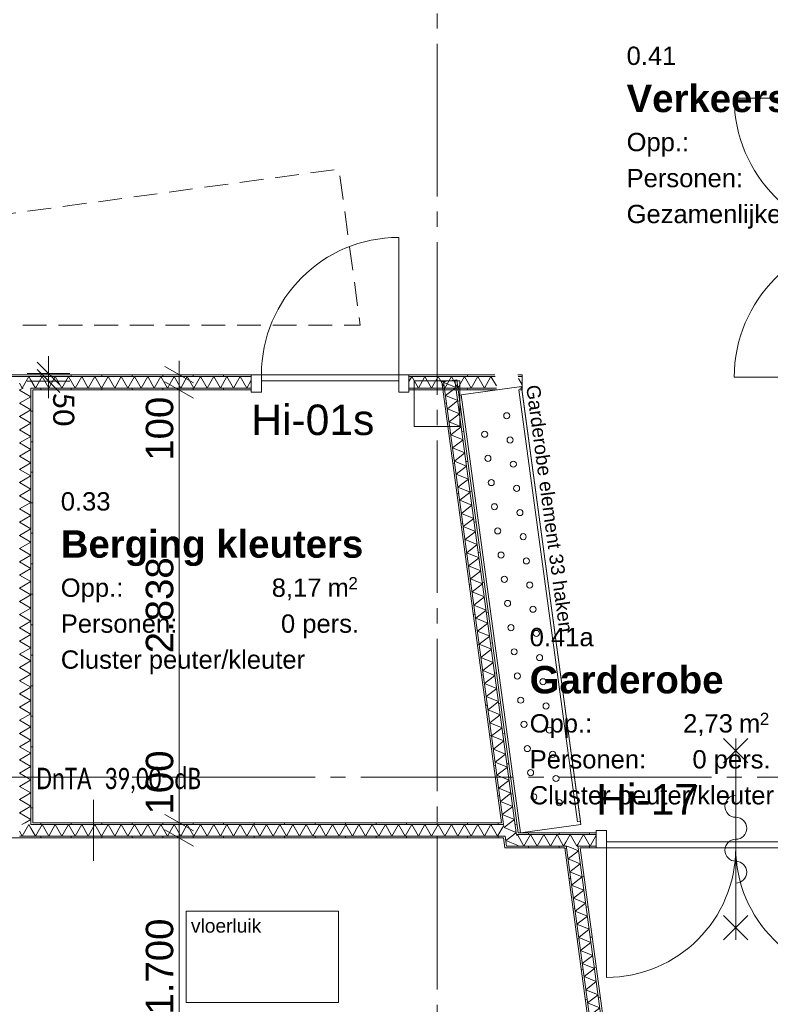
# Model space of a CAD drawing. Header units: millimetres. Extents: x 10 to 584, y 10 to 831.
# Tile 45 of 79: x 267 to 316, y 604 to 669. Entities that reach past the tile are written whole.
import ezdxf
from ezdxf.xclip import XClip

# ---------------------------------------------------------------- set-up
doc = ezdxf.new("R2010")
doc.units = ezdxf.units.MM
doc.header["$MEASUREMENT"] = 0
doc.header["$XCLIPFRAME"] = 0
for name, pattern in [('B0204', [13, 10, -1, 1, -1]), ('B0701', [2.3412, 1.56, -0.7812]), ('Wipeout_Contour', [1000, 0, -1000])]:
    doc.linetypes.add(name, pattern=pattern)
for name, color, linetype in [('22 NC Binnenwanden', 7, 'Continuous'), ('22 NC Binnenwanden Deuren', 7, 'Continuous'), ('22 NC Binnenwanden Deurlabels', 7, 'Continuous'), ('22 NC Binnenwanden Doorsnede-arcering', 7, 'Continuous'), ('22 NC Binnenwanden Laagscheidingslijnen', 7, 'Continuous'), ('23 Vloeren', 7, 'Continuous'), ('28 Draagconstructies', 7, 'Continuous'), ('73 Keuken', 7, 'Continuous'), ('82 Interieur', 7, 'Continuous'), ('82 Interieur Afdek-arcering', 7, 'Continuous'), ('A Stramien', 7, 'Continuous'), ('Info Algemeen', 7, 'Continuous'), ('Maatvoering 1_ 50_100', 7, 'Continuous'), ('Tekst_dim 1_ 50_100', 7, 'Continuous'), ('Z Ruimtefuncties', 7, 'Continuous')]:
    doc.layers.add(name, color=color, linetype=linetype)
doc.styles.add('GENERATED_STYLE_1', font='txt')
doc.styles.add('GENERATED_STYLE_2', font='txt')
doc.styles.add('GENERATED_STYLE_3', font='txt')
pattern_1 = [(7.7131, (78, 259.1879), (-0.268426, 1.981905), [])]
pattern_2 = [(90, (78, 259.1879), (-2, 0), [])]
pattern_3 = [(7.7131, (78, 259.1879), (-0.268426, 1.981905), [])]

# ---------------------------------------------------------------- blocks, each defined once
blk = doc.blocks.new('*X274')
at = {"layer": '22 NC Binnenwanden Doorsnede-arcering', "color": 7, "linetype": 'Continuous', "lineweight": 0}
blk.add_line((266.631, 644.58), (266.848, 644.705), dxfattribs=at)
blk = doc.blocks.new('*X275')
at = {"layer": '22 NC Binnenwanden Doorsnede-arcering', "color": 7, "linetype": 'Continuous', "lineweight": 0}
blk.add_line((266.768, 616.08), (266.984, 616.205), dxfattribs=at)
blk = doc.blocks.new('*X276')
at = {"layer": '22 NC Binnenwanden Doorsnede-arcering', "color": 7, "linetype": 'Continuous', "lineweight": 0}
for p, q in [((266.613, 644.569), (266.631, 644.58)), ((266.613, 644.569), (267.363, 644.136)), ((266.613, 643.703), (267.363, 644.136)), ((266.613, 643.703), (267.363, 643.27)), ((266.613, 642.837), (267.363, 643.27)), ((266.613, 642.837), (267.363, 642.404)), ((266.613, 641.971), (267.363, 642.404)), ((266.613, 641.971), (267.363, 641.538)), ((266.613, 641.105), (267.363, 641.538)), ((266.613, 641.105), (267.363, 640.672)), ((266.613, 640.239), (267.363, 640.672)), ((266.613, 640.239), (267.363, 639.806)), ((266.613, 639.373), (267.363, 639.806)), ((266.613, 639.373), (267.363, 638.94)), ((266.613, 638.507), (267.363, 638.94)), ((266.613, 638.507), (267.363, 638.074)), ((266.613, 637.641), (267.363, 638.074)), ((266.613, 637.641), (267.363, 637.208)), ((266.613, 636.775), (267.363, 637.208)), ((266.613, 636.775), (267.363, 636.342)), ((266.613, 635.909), (267.363, 636.342)), ((266.613, 635.909), (267.363, 635.476)), ((266.613, 635.043), (267.363, 635.476)), ((266.613, 635.043), (267.363, 634.61)), ((266.613, 634.177), (267.363, 634.61)), ((266.613, 634.177), (267.363, 633.744)), ((266.613, 633.311), (267.363, 633.744)), ((266.613, 633.311), (267.363, 632.878)), ((266.613, 632.445), (267.363, 632.878)), ((266.613, 632.445), (267.363, 632.012)), ((266.613, 631.579), (267.363, 632.012)), ((266.613, 631.579), (267.363, 631.146)), ((266.613, 630.713), (267.363, 631.146)), ((266.613, 630.713), (267.363, 630.28)), ((266.613, 629.847), (267.363, 630.28)), ((266.613, 629.847), (267.363, 629.414)), ((266.613, 628.981), (267.363, 629.414)), ((266.613, 628.981), (267.363, 628.548)), ((266.613, 628.115), (267.363, 628.548)), ((266.613, 628.115), (267.363, 627.682)), ((266.613, 627.249), (267.363, 627.682)), ((266.613, 627.249), (267.363, 626.816)), ((266.613, 626.383), (267.363, 626.816)), ((266.613, 626.383), (267.363, 625.95)), ((266.613, 625.517), (267.363, 625.95)), ((266.613, 625.517), (267.363, 625.084)), ((266.613, 624.651), (267.363, 625.084)), ((266.613, 624.651), (267.363, 624.218)), ((266.613, 623.785), (267.363, 624.218)), ((266.613, 623.785), (267.363, 623.352)), ((266.613, 622.919), (267.363, 623.352)), ((266.613, 622.919), (267.363, 622.486)), ((266.613, 622.053), (267.363, 622.486)), ((266.613, 622.053), (267.363, 621.62)), ((266.613, 621.187), (267.363, 621.62)), ((266.613, 621.187), (267.363, 620.754)), ((266.613, 620.32), (267.363, 620.754)), ((266.613, 620.32), (267.363, 619.887)), ((266.613, 619.454), (267.363, 619.887)), ((266.613, 619.454), (267.363, 619.021)), ((266.613, 618.588), (267.363, 619.021)), ((266.613, 618.588), (267.363, 618.155)), ((266.613, 617.722), (267.363, 618.155)), ((266.613, 617.722), (267.363, 617.289)), ((266.613, 616.856), (267.363, 617.289)), ((266.613, 616.856), (267.363, 616.423)), ((266.984, 616.205), (267.363, 616.423))]:
    blk.add_line(p, q, dxfattribs=at)
blk = doc.blocks.new('*X282')
at = {"layer": '22 NC Binnenwanden Doorsnede-arcering', "color": 7, "linetype": 'Continuous', "lineweight": 0}
blk.add_line((302.521, 614.676), (302.826, 614.551), dxfattribs=at)
blk = doc.blocks.new('*X283')
at = {"layer": '22 NC Binnenwanden Doorsnede-arcering', "color": 7, "linetype": 'Continuous', "lineweight": 0}
for p, q in [((302.595, 613.836), (303.28, 614.365)), ((302.826, 614.551), (303.28, 614.365)), ((302.595, 613.836), (303.396, 613.507)), ((302.711, 612.977), (303.396, 613.507)), ((302.711, 612.977), (303.512, 612.649)), ((302.827, 612.119), (303.512, 612.649)), ((302.827, 612.119), (303.629, 611.791)), ((302.944, 611.261), (303.629, 611.791)), ((302.944, 611.261), (303.745, 610.933)), ((303.06, 610.403), (303.745, 610.933)), ((303.06, 610.403), (303.861, 610.074)), ((303.176, 609.545), (303.861, 610.074)), ((303.176, 609.545), (303.977, 609.216)), ((303.292, 608.686), (303.977, 609.216)), ((303.292, 608.686), (304.094, 608.358)), ((303.409, 607.828), (304.094, 608.358)), ((303.409, 607.828), (304.21, 607.5)), ((303.525, 606.97), (304.21, 607.5)), ((303.525, 606.97), (304.326, 606.642)), ((303.641, 606.112), (304.326, 606.642)), ((303.641, 606.112), (304.442, 605.783)), ((303.757, 605.254), (304.442, 605.783)), ((303.757, 605.254), (304.559, 604.925)), ((303.873, 604.396), (304.559, 604.925)), ((303.873, 604.396), (304.675, 604.067)), ((303.99, 603.537), (304.675, 604.067)), ((303.99, 603.537), (304.791, 603.209)), ((304.106, 602.679), (304.791, 603.209)), ((304.106, 602.679), (304.907, 602.351)), ((304.222, 601.821), (304.907, 602.351)), ((304.222, 601.821), (305.023, 601.492)), ((304.338, 600.963), (305.023, 601.492)), ((304.338, 600.963), (305.14, 600.634)), ((304.455, 600.105), (305.14, 600.634)), ((304.455, 600.105), (305.256, 599.776)), ((304.571, 599.246), (305.256, 599.776)), ((304.571, 599.246), (305.372, 598.918)), ((304.687, 598.388), (305.372, 598.918)), ((304.687, 598.388), (305.439, 598.08))]:
    blk.add_line(p, q, dxfattribs=at)
blk = doc.blocks.new('*X296')
at = {"layer": '22 NC Binnenwanden Doorsnede-arcering', "color": 7, "linetype": 'Continuous', "lineweight": 0}
blk.add_line((298.272, 615.852), (298.374, 616.029), dxfattribs=at)
blk = doc.blocks.new('*X301')
at = {"layer": '22 NC Binnenwanden Doorsnede-arcering', "color": 7, "linetype": 'Continuous', "lineweight": 0}
for p, q in [((266.794, 615.33), (267.227, 616.08)), ((267.363, 615.844), (267.227, 616.08)), ((266.794, 615.33), (266.613, 615.643))]:
    blk.add_line(p, q, dxfattribs=at)
blk = doc.blocks.new('*X302')
at = {"layer": '22 NC Binnenwanden Doorsnede-arcering', "color": 7, "linetype": 'Continuous', "lineweight": 0}
for p, q in [((267.66, 615.33), (268.093, 616.08)), ((268.526, 615.33), (268.093, 616.08)), ((268.526, 615.33), (268.959, 616.08)), ((269.392, 615.33), (268.959, 616.08)), ((269.392, 615.33), (269.825, 616.08)), ((270.258, 615.33), (269.825, 616.08)), ((270.258, 615.33), (270.691, 616.08)), ((271.124, 615.33), (270.691, 616.08)), ((271.124, 615.33), (271.557, 616.08)), ((271.99, 615.33), (271.557, 616.08)), ((271.99, 615.33), (272.423, 616.08)), ((272.856, 615.33), (272.423, 616.08)), ((272.856, 615.33), (273.289, 616.08)), ((273.722, 615.33), (273.289, 616.08)), ((273.722, 615.33), (274.155, 616.08)), ((274.588, 615.33), (274.155, 616.08)), ((274.588, 615.33), (275.021, 616.08)), ((275.454, 615.33), (275.021, 616.08)), ((275.454, 615.33), (275.887, 616.08)), ((276.32, 615.33), (275.887, 616.08)), ((276.32, 615.33), (276.753, 616.08)), ((277.186, 615.33), (276.753, 616.08)), ((277.186, 615.33), (277.619, 616.08)), ((278.052, 615.33), (277.619, 616.08)), ((278.052, 615.33), (278.485, 616.08)), ((278.918, 615.33), (278.485, 616.08)), ((278.918, 615.33), (279.351, 616.08)), ((279.784, 615.33), (279.351, 616.08)), ((279.784, 615.33), (280.217, 616.08)), ((280.65, 615.33), (280.217, 616.08)), ((280.65, 615.33), (281.083, 616.08)), ((281.516, 615.33), (281.083, 616.08)), ((281.516, 615.33), (281.949, 616.08)), ((282.382, 615.33), (281.949, 616.08)), ((282.382, 615.33), (282.815, 616.08)), ((283.248, 615.33), (282.815, 616.08)), ((283.248, 615.33), (283.681, 616.08)), ((284.114, 615.33), (283.681, 616.08)), ((284.114, 615.33), (284.547, 616.08)), ((284.98, 615.33), (284.547, 616.08)), ((284.98, 615.33), (285.413, 616.08)), ((285.846, 615.33), (285.413, 616.08)), ((285.846, 615.33), (286.279, 616.08)), ((286.712, 615.33), (286.279, 616.08)), ((286.712, 615.33), (287.145, 616.08)), ((287.578, 615.33), (287.145, 616.08)), ((287.578, 615.33), (288.011, 616.08)), ((288.444, 615.33), (288.011, 616.08)), ((288.444, 615.33), (288.877, 616.08)), ((289.31, 615.33), (288.877, 616.08)), ((289.31, 615.33), (289.743, 616.08)), ((290.176, 615.33), (289.743, 616.08)), ((290.176, 615.33), (290.609, 616.08)), ((291.042, 615.33), (290.609, 616.08)), ((291.042, 615.33), (291.475, 616.08)), ((291.908, 615.33), (291.475, 616.08)), ((291.908, 615.33), (292.341, 616.08)), ((292.774, 615.33), (292.341, 616.08)), ((292.774, 615.33), (293.207, 616.08)), ((293.64, 615.33), (293.207, 616.08)), ((293.64, 615.33), (294.073, 616.08)), ((294.506, 615.33), (294.073, 616.08)), ((294.506, 615.33), (294.939, 616.08)), ((295.372, 615.33), (294.939, 616.08)), ((295.372, 615.33), (295.805, 616.08)), ((296.238, 615.33), (295.805, 616.08)), ((296.238, 615.33), (296.671, 616.08)), ((297.104, 615.33), (296.671, 616.08)), ((297.104, 615.33), (297.537, 616.08)), ((297.97, 615.33), (297.537, 616.08)), ((267.66, 615.33), (267.363, 615.844)), ((297.97, 615.33), (298.272, 615.852))]:
    blk.add_line(p, q, dxfattribs=at)
blk = doc.blocks.new('*X393')
at = {"layer": '22 NC Binnenwanden Doorsnede-arcering', "color": 7, "linetype": 'Continuous', "lineweight": 0}
for p, q in [((299.223, 615.347), (299.269, 615.426)), ((299.702, 614.676), (299.269, 615.426)), ((299.702, 614.676), (300.135, 615.426)), ((300.569, 614.676), (300.135, 615.426)), ((300.569, 614.676), (301.002, 615.426)), ((301.435, 614.676), (301.002, 615.426)), ((301.435, 614.676), (301.868, 615.426)), ((302.301, 614.676), (301.868, 615.426)), ((302.301, 614.676), (302.447, 614.93))]:
    blk.add_line(p, q, dxfattribs=at)
blk = doc.blocks.new('*X394')
at = {"layer": '22 NC Binnenwanden Doorsnede-arcering', "color": 7, "linetype": 'Continuous', "lineweight": 0}
for p, q in [((302.447, 614.93), (302.734, 615.426)), ((303.167, 614.676), (302.734, 615.426)), ((303.167, 614.676), (303.224, 614.776))]:
    blk.add_line(p, q, dxfattribs=at)
blk = doc.blocks.new('*X395')
at = {"layer": '22 NC Binnenwanden Doorsnede-arcering', "color": 7, "linetype": 'Continuous', "lineweight": 0}
for p, q in [((303.224, 614.776), (303.6, 615.426)), ((304.033, 614.676), (303.6, 615.426)), ((304.033, 614.676), (304.44, 615.382))]:
    blk.add_line(p, q, dxfattribs=at)
blk = doc.blocks.new('*X547')
at = {"layer": '22 NC Binnenwanden Doorsnede-arcering', "color": 7, "linetype": 'Continuous', "lineweight": 0}
for p, q in [((266.794, 644.705), (266.613, 645.018)), ((266.794, 644.705), (267.227, 645.455)), ((267.363, 645.219), (267.227, 645.455))]:
    blk.add_line(p, q, dxfattribs=at)
blk = doc.blocks.new('*X548')
at = {"layer": '22 NC Binnenwanden Doorsnede-arcering', "color": 7, "linetype": 'Continuous', "lineweight": 0}
for p, q in [((267.66, 644.705), (267.363, 645.219)), ((267.66, 644.705), (268.093, 645.455)), ((268.526, 644.705), (268.093, 645.455)), ((268.526, 644.705), (268.959, 645.455)), ((269.392, 644.705), (268.959, 645.455)), ((269.392, 644.705), (269.825, 645.455)), ((270.258, 644.705), (269.825, 645.455)), ((270.258, 644.705), (270.691, 645.455)), ((271.124, 644.705), (270.691, 645.455)), ((271.124, 644.705), (271.557, 645.455)), ((271.99, 644.705), (271.557, 645.455)), ((271.99, 644.705), (272.423, 645.455)), ((272.856, 644.705), (272.423, 645.455)), ((272.856, 644.705), (273.289, 645.455)), ((273.722, 644.705), (273.289, 645.455)), ((273.722, 644.705), (274.155, 645.455)), ((274.588, 644.705), (274.155, 645.455)), ((274.588, 644.705), (275.021, 645.455)), ((275.454, 644.705), (275.021, 645.455)), ((275.454, 644.705), (275.887, 645.455)), ((276.32, 644.705), (275.887, 645.455)), ((276.32, 644.705), (276.753, 645.455)), ((277.186, 644.705), (276.753, 645.455)), ((277.186, 644.705), (277.619, 645.455)), ((278.052, 644.705), (277.619, 645.455)), ((278.052, 644.705), (278.485, 645.455)), ((278.918, 644.705), (278.485, 645.455)), ((278.918, 644.705), (279.351, 645.455)), ((279.784, 644.705), (279.351, 645.455)), ((279.784, 644.705), (280.217, 645.455)), ((280.65, 644.705), (280.217, 645.455)), ((280.65, 644.705), (281.083, 645.455)), ((281.516, 644.705), (281.083, 645.455)), ((281.516, 644.705), (281.813, 645.219))]:
    blk.add_line(p, q, dxfattribs=at)
blk = doc.blocks.new('*X549')
at = {"layer": '22 NC Binnenwanden Doorsnede-arcering', "color": 7, "linetype": 'Continuous', "lineweight": 0}
for p, q in [((292.153, 645.128), (292.341, 645.455)), ((292.774, 644.705), (292.341, 645.455)), ((292.774, 644.705), (293.207, 645.455)), ((293.64, 644.705), (293.207, 645.455)), ((293.64, 644.705), (294.073, 645.455)), ((294.506, 644.705), (294.073, 645.455)), ((294.506, 644.705), (294.939, 645.455)), ((295.372, 644.705), (294.939, 645.455)), ((295.372, 644.705), (295.805, 645.455)), ((296.238, 644.705), (295.805, 645.455)), ((296.238, 644.705), (296.671, 645.455)), ((297.104, 644.705), (296.671, 645.455)), ((297.104, 644.705), (297.537, 645.455)), ((297.891, 644.843), (297.537, 645.455))]:
    blk.add_line(p, q, dxfattribs=at)
blk = doc.blocks.new('*X550')
at = {"layer": '22 NC Binnenwanden Doorsnede-arcering', "color": 7, "linetype": 'Continuous', "lineweight": 0}
blk.add_line((299.581, 644.916), (299.337, 645.337), dxfattribs=at)
blk = doc.blocks.new('*X555')
at = {"layer": '22 NC Binnenwanden Doorsnede-arcering', "color": 7, "linetype": 'Continuous', "lineweight": 0}
for p in [(298.772, 614.922), (299.278, 614.676)]:
    blk.add_line(p, (299.311, 614.702), dxfattribs=at)
blk = doc.blocks.new('*X556')
at = {"layer": '22 NC Binnenwanden Doorsnede-arcering', "color": 7, "linetype": 'Continuous', "lineweight": 0}
for p, q in [((294.441, 645.067), (294.544, 645.146)), ((294.441, 645.067), (295.243, 644.738)), ((294.558, 644.209), (295.243, 644.738)), ((294.558, 644.209), (295.359, 643.88)), ((294.674, 643.35), (295.359, 643.88)), ((294.674, 643.35), (295.475, 643.022)), ((294.79, 642.492), (295.475, 643.022)), ((294.79, 642.492), (295.591, 642.164)), ((294.906, 641.634), (295.591, 642.164)), ((294.906, 641.634), (295.708, 641.306)), ((295.023, 640.776), (295.708, 641.306)), ((295.023, 640.776), (295.824, 640.447)), ((295.139, 639.918), (295.824, 640.447)), ((295.139, 639.918), (295.94, 639.589)), ((295.255, 639.059), (295.94, 639.589)), ((295.255, 639.059), (296.056, 638.731)), ((295.371, 638.201), (296.056, 638.731)), ((295.371, 638.201), (296.173, 637.873)), ((295.487, 637.343), (296.173, 637.873)), ((295.487, 637.343), (296.289, 637.015)), ((295.604, 636.485), (296.289, 637.015)), ((295.604, 636.485), (296.405, 636.156)), ((295.72, 635.627), (296.405, 636.156)), ((295.72, 635.627), (296.521, 635.298)), ((295.836, 634.769), (296.521, 635.298)), ((295.836, 634.769), (296.638, 634.44)), ((295.952, 633.91), (296.638, 634.44)), ((295.952, 633.91), (296.754, 633.582)), ((296.069, 633.052), (296.754, 633.582)), ((296.069, 633.052), (296.87, 632.724)), ((296.185, 632.194), (296.87, 632.724)), ((296.185, 632.194), (296.986, 631.866)), ((296.301, 631.336), (296.986, 631.866)), ((296.301, 631.336), (297.102, 631.007)), ((296.417, 630.478), (297.102, 631.007)), ((296.417, 630.478), (297.219, 630.149)), ((296.534, 629.619), (297.219, 630.149)), ((296.534, 629.619), (297.335, 629.291)), ((296.65, 628.761), (297.335, 629.291)), ((296.65, 628.761), (297.451, 628.433)), ((296.766, 627.903), (297.451, 628.433)), ((296.766, 627.903), (297.567, 627.575)), ((296.882, 627.045), (297.567, 627.575)), ((296.882, 627.045), (297.684, 626.716)), ((296.999, 626.187), (297.684, 626.716)), ((296.999, 626.187), (297.8, 625.858)), ((297.115, 625.328), (297.8, 625.858)), ((297.115, 625.328), (297.916, 625)), ((297.231, 624.47), (297.916, 625)), ((297.231, 624.47), (298.032, 624.142)), ((297.347, 623.612), (298.032, 624.142)), ((297.347, 623.612), (298.149, 623.284)), ((297.463, 622.754), (298.149, 623.284)), ((297.463, 622.754), (298.265, 622.425)), ((297.58, 621.896), (298.265, 622.425)), ((297.58, 621.896), (298.381, 621.567)), ((297.696, 621.037), (298.381, 621.567)), ((297.696, 621.037), (298.497, 620.709)), ((297.812, 620.179), (298.497, 620.709)), ((297.812, 620.179), (298.613, 619.851)), ((297.928, 619.321), (298.613, 619.851)), ((297.928, 619.321), (298.73, 618.993)), ((298.045, 618.463), (298.73, 618.993)), ((298.045, 618.463), (298.846, 618.134)), ((298.161, 617.605), (298.846, 618.134)), ((298.161, 617.605), (298.962, 617.276)), ((298.277, 616.747), (298.962, 617.276)), ((298.277, 616.747), (299.078, 616.418)), ((298.641, 616.08), (299.078, 616.418))]:
    blk.add_line(p, q, dxfattribs=at)
blk = doc.blocks.new('*X557')
at = {"layer": '22 NC Binnenwanden Doorsnede-arcering', "color": 7, "linetype": 'Continuous', "lineweight": 0}
for p, q in [((298.393, 615.888), (298.641, 616.08)), ((298.393, 615.888), (299.195, 615.56)), ((298.897, 615.33), (299.195, 615.56))]:
    blk.add_line(p, q, dxfattribs=at)
blk = doc.blocks.new('*X558')
at = {"layer": '22 NC Binnenwanden Doorsnede-arcering', "color": 7, "linetype": 'Continuous', "lineweight": 0}
for q in [(298.897, 615.33), (298.772, 614.922)]:
    blk.add_line((298.51, 615.03), q, dxfattribs=at)
blk = doc.blocks.new('Drawing_2_2', base_point=(78, 259.188))
at = {"layer": '22 NC Binnenwanden Doorsnede-arcering', "linetype": 'Continuous', "lineweight": 0, "true_color": 0x000000}
h = blk.add_hatch(dxfattribs=at)
h.set_pattern_fill('930_Lijnen_vert_200_0002', color=18, style=0, pattern_type=2)
h.set_pattern_definition(pattern_2)
h.paths.add_polyline_path([(212.926, 645.58), (212.926, 645.455), (281.813, 645.455), (281.813, 645.58)])
h = blk.add_hatch(dxfattribs=at)
h.set_pattern_fill('930_Lijnen_vert_200_0002', color=18, style=0, pattern_type=2)
h.set_pattern_definition(pattern_2)
h.paths.add_polyline_path([(292.153, 645.455), (297.808, 645.455), (297.791, 645.58), (292.153, 645.58)])
h = blk.add_hatch(dxfattribs=at)
h.set_pattern_fill('930_Lijnen_vert_200_0002', color=18, style=0, pattern_type=2)
h.set_pattern_definition(pattern_3)
h.paths.add_polyline_path([(298.35, 616.205), (294.433, 645.131), (294.309, 645.114), (298.224, 616.205)])
h = blk.add_hatch(dxfattribs=at)
h.set_pattern_fill('930_Lijnen_vert_200_0002', color=18, style=0, pattern_type=2)
h.set_pattern_definition(pattern_2)
h.paths.add_polyline_path([(299.322, 645.455), (299.581, 645.455), (299.581, 645.58), (299.305, 645.58)])
h = blk.add_hatch(dxfattribs=at)
h.set_pattern_fill('930_Lijnen_vert_200_0002', color=18, style=0, pattern_type=2)
h.set_pattern_definition(pattern_2)
h.paths.add_polyline_path([(267.488, 644.705), (267.363, 644.705), (267.363, 644.58), (267.488, 644.58)])
h = blk.add_hatch(dxfattribs=at)
h.set_pattern_fill('930_Lijnen_vert_200_0002', color=18, style=0, pattern_type=2)
h.set_pattern_definition([(1e-14, (78, 259.1879), (0, 2), [])])
h.paths.add_polyline_path([(267.363, 644.58), (267.363, 616.205), (267.488, 616.205), (267.488, 644.58)])
h = blk.add_hatch(dxfattribs=at)
h.set_pattern_fill('930_Lijnen_vert_200_0002', color=18, style=0, pattern_type=2)
h.set_pattern_definition(pattern_2)
h.paths.add_polyline_path([(281.813, 644.705), (267.488, 644.705), (267.488, 644.58), (281.813, 644.58)])
h = blk.add_hatch(dxfattribs=at)
h.set_pattern_fill('930_Lijnen_vert_200_0002', color=18, style=0, pattern_type=2)
h.set_pattern_definition(pattern_2)
h.paths.add_polyline_path([(297.909, 644.705), (292.153, 644.705), (292.153, 644.58), (297.926, 644.58)])
h = blk.add_hatch(dxfattribs=at)
h.set_pattern_fill('930_Lijnen_vert_200_0002', color=18, style=0, pattern_type=2)
h.set_pattern_definition(pattern_2)
h.paths.add_polyline_path([(267.488, 616.205), (267.363, 616.205), (267.363, 616.08), (267.488, 616.08)])
h = blk.add_hatch(dxfattribs=at)
h.set_pattern_fill('930_Lijnen_vert_200_0002', color=18, style=0, pattern_type=2)
h.set_pattern_definition(pattern_2)
h.paths.add_polyline_path([(267.488, 616.08), (298.241, 616.08), (298.224, 616.205), (267.488, 616.205)])
h = blk.add_hatch(dxfattribs=at)
h.set_pattern_fill('930_Lijnen_vert_200_0002', color=18, style=0, pattern_type=2)
h.set_pattern_definition(pattern_3)
h.paths.add_polyline_path([(298.367, 616.08), (298.35, 616.205), (298.224, 616.205), (298.241, 616.08)])
h = blk.add_hatch(dxfattribs=at)
h.set_pattern_fill('930_Lijnen_vert_200_0002', color=18, style=0, pattern_type=2)
h.set_pattern_definition(pattern_2)
h.paths.add_polyline_path([(205.697, 615.205), (298.36, 615.205), (298.343, 615.33), (205.73, 615.33)])
h = blk.add_hatch(dxfattribs=at)
h.set_pattern_fill('930_Lijnen_vert_200_0002', color=18, style=0, pattern_type=2)
h.set_pattern_definition(pattern_3)
h.paths.add_polyline_path([(298.486, 615.205), (298.469, 615.33), (298.343, 615.33), (298.36, 615.205)])
h = blk.add_hatch(dxfattribs=at)
h.set_pattern_fill('930_Lijnen_vert_200_0002', color=18, style=0, pattern_type=2)
h.set_pattern_definition(pattern_3)
h.paths.add_polyline_path([(299.322, 615.551), (299.196, 615.551), (299.213, 615.426)])
h = blk.add_hatch(dxfattribs=at)
h.set_pattern_fill('930_Lijnen_vert_200_0002', color=18, style=0, pattern_type=2)
h.set_pattern_definition(pattern_3)
h.paths.add_polyline_path([(299.322, 615.551), (299.213, 615.426), (299.339, 615.426)])
h = blk.add_hatch(dxfattribs=at)
h.set_pattern_fill('930_Lijnen_vert_200_0002', color=18, style=0, pattern_type=2)
h.set_pattern_definition(pattern_2)
h.paths.add_polyline_path([(299.322, 615.551), (299.339, 615.426), (304.44, 615.426), (304.44, 615.551)])
h = blk.add_hatch(dxfattribs=at)
h.set_pattern_fill('930_Lijnen_vert_200_0002', color=18, style=0, pattern_type=2)
h.set_pattern_definition(pattern_3)
h.paths.add_polyline_path([(298.557, 614.676), (298.486, 615.205), (298.36, 615.205), (298.431, 614.676)])
h = blk.add_hatch(dxfattribs=at)
h.set_pattern_fill('930_Lijnen_vert_200_0002', color=18, style=0, pattern_type=2)
h.set_pattern_definition(pattern_3)
h.paths.add_polyline_path([(298.431, 614.676), (298.448, 614.551), (298.557, 614.676)])
h = blk.add_hatch(dxfattribs=at)
h.set_pattern_fill('930_Lijnen_vert_200_0002', color=18, style=0, pattern_type=2)
h.set_pattern_definition(pattern_3)
h.paths.add_polyline_path([(298.448, 614.551), (298.574, 614.551), (298.557, 614.676)])
h = blk.add_hatch(dxfattribs=at)
h.set_pattern_fill('930_Lijnen_vert_200_0002', color=18, style=0, pattern_type=2)
h.set_pattern_definition(pattern_2)
h.paths.add_polyline_path([(298.557, 614.676), (298.574, 614.551), (302.372, 614.551), (302.355, 614.676)])
h = blk.add_hatch(dxfattribs=at)
h.set_pattern_fill('930_Lijnen_vert_200_0002', color=18, style=0, pattern_type=2)
h.set_pattern_definition(pattern_2)
h.paths.add_polyline_path([(302.481, 614.676), (302.355, 614.676), (302.372, 614.551), (302.498, 614.551)])
h = blk.add_hatch(dxfattribs=at)
h.set_pattern_fill('930_Lijnen_vert_200_0002', color=18, style=0, pattern_type=2)
h.set_pattern_definition(pattern_2)
h.paths.add_polyline_path([(303.364, 614.676), (303.238, 614.676), (303.255, 614.551), (303.381, 614.551)])
h = blk.add_hatch(dxfattribs=at)
h.set_pattern_fill('930_Lijnen_vert_200_0002', color=18, style=0, pattern_type=2)
h.set_pattern_definition(pattern_2)
h.paths.add_polyline_path([(304.44, 614.676), (303.364, 614.676), (303.381, 614.551), (304.44, 614.551)])
h = blk.add_hatch(dxfattribs=at)
h.set_pattern_fill('930_Lijnen_vert_200_0002', color=18, style=0, pattern_type=2)
h.set_pattern_definition(pattern_1)
h.paths.add_polyline_path([(304.712, 598.205), (302.498, 614.551), (302.372, 614.551), (304.586, 598.205)])
h = blk.add_hatch(dxfattribs=at)
h.set_pattern_fill('930_Lijnen_vert_200_0002', color=18, style=0, pattern_type=2)
h.set_pattern_definition(pattern_1)
h.paths.add_polyline_path([(303.255, 614.551), (306.171, 593.018), (306.295, 593.035), (303.381, 614.551)])
at = {"layer": '22 NC Binnenwanden', "color": 1, "linetype": 'Continuous', "lineweight": 0}
for p, q in [((281.813, 645.58), (281.813, 645.455)), ((281.813, 645.455), (281.813, 644.705)), ((292.153, 645.58), (292.153, 645.455)), ((292.153, 645.455), (292.153, 644.705)), ((281.813, 644.705), (281.813, 644.58)), ((292.153, 644.705), (292.153, 644.58)), ((304.44, 615.426), (304.44, 615.551)), ((304.44, 614.676), (304.44, 615.426)), ((304.44, 614.551), (304.44, 614.676))]:
    blk.add_line(p, q, dxfattribs=at)
at = {"layer": '22 NC Binnenwanden', "color": 1, "linetype": 'Continuous', "lineweight": 0, "flags": 128}
for points in [[(281.813, 645.58), (212.801, 645.58)], [(297.791, 645.58), (292.153, 645.58)], [(294.309, 645.114), (294.433, 645.131)], [(294.309, 645.114), (298.224, 616.205)], [(294.433, 645.131), (295.176, 645.231)], [(295.176, 645.231), (295.3, 645.248)], [(299.581, 645.58), (299.305, 645.58)], [(299.581, 645.455), (299.581, 645.58)], [(267.488, 616.205), (267.488, 644.58)], [(267.488, 644.58), (281.813, 644.58)], [(292.153, 644.58), (297.926, 644.58)], [(298.224, 616.205), (267.488, 616.205)], [(304.44, 615.551), (299.322, 615.551)], [(205.697, 615.205), (298.36, 615.205)], [(298.36, 615.205), (298.448, 614.551)], [(298.448, 614.551), (298.574, 614.551)], [(298.574, 614.551), (302.372, 614.551)], [(302.372, 614.551), (304.586, 598.205)], [(306.295, 593.035), (303.381, 614.551)], [(303.381, 614.551), (304.44, 614.551)]]:
    blk.add_lwpolyline(points, dxfattribs=at)
at = {"layer": '22 NC Binnenwanden Deuren', "color": 1, "linetype": 'Continuous', "lineweight": 0}
for p, q in [((322.65, 663.718), (313.495, 663.718)), ((291.483, 645.58), (291.483, 654.58)), ((282.483, 645.58), (281.813, 645.58)), ((281.813, 645.58), (281.813, 644.44)), ((281.813, 645.58), (281.813, 645.455)), ((281.813, 645.58), (281.813, 645.455)), ((281.813, 645.455), (281.813, 644.705)), ((281.813, 645.455), (281.813, 644.705)), ((282.483, 644.44), (282.483, 645.58)), ((282.483, 645.58), (291.483, 645.58)), ((282.483, 645.18), (282.483, 645.58)), ((291.483, 645.18), (282.483, 645.18)), ((292.153, 645.58), (291.483, 645.58)), ((291.483, 645.58), (291.483, 644.44)), ((291.483, 645.58), (291.483, 645.18)), ((292.153, 644.44), (292.153, 645.58)), ((292.153, 645.58), (292.153, 645.455)), ((292.153, 645.58), (292.153, 645.455)), ((292.153, 645.455), (292.153, 644.705)), ((292.153, 645.455), (292.153, 644.705)), ((322.65, 645.408), (313.495, 645.408)), ((281.813, 644.705), (281.813, 644.58)), ((281.813, 644.705), (281.813, 644.58)), ((281.813, 644.44), (282.483, 644.44)), ((291.483, 644.44), (292.153, 644.44)), ((292.153, 644.705), (292.153, 644.58)), ((292.153, 644.705), (292.153, 644.58)), ((312.795, 620.121), (314.395, 621.721)), ((314.395, 620.121), (312.795, 621.721)), ((313.595, 621.721), (313.595, 608.521)), ((304.44, 615.691), (305.11, 615.691)), ((304.44, 614.551), (304.44, 615.691)), ((304.44, 615.426), (304.44, 615.551)), ((304.44, 615.426), (304.44, 615.551)), ((304.44, 614.676), (304.44, 615.426)), ((304.44, 614.676), (304.44, 615.426)), ((305.11, 615.691), (305.11, 614.551)), ((304.44, 614.551), (304.44, 614.676)), ((304.44, 614.551), (304.44, 614.676)), ((305.11, 614.551), (305.11, 614.951)), ((305.11, 614.951), (313.595, 614.951)), ((322.08, 614.951), (313.595, 614.951)), ((313.595, 614.951), (313.595, 614.551)), ((313.595, 614.951), (313.595, 614.551)), ((305.11, 614.551), (304.44, 614.551)), ((305.11, 614.551), (305.11, 606.066)), ((313.595, 614.551), (305.11, 614.551)), ((313.595, 614.551), (322.08, 614.551)), ((312.795, 610.121), (314.395, 608.521)), ((314.395, 610.121), (312.795, 608.521))]:
    blk.add_line(p, q, dxfattribs=at)
for centre, radius, start, end in [((322.65, 663.718), 9.155, 180, 270), ((291.483, 645.58), 9, 90, 180), ((322.65, 645.408), 9.155, 90, 180), ((313.595, 617.281), 0.72, 90, 270), ((313.595, 615.841), 0.72, 270, 90), ((313.595, 614.401), 0.72, 90, 270), ((305.11, 614.551), 8.485, 270, 0), ((322.08, 614.551), 8.485, 180, 270), ((313.595, 612.961), 0.72, 270, 90)]:
    blk.add_arc(centre, radius, start, end, dxfattribs=at)
at = {"layer": '22 NC Binnenwanden Laagscheidingslijnen', "color": 9, "linetype": 'Continuous', "lineweight": 0}
for p, q in [((212.926, 645.455), (281.813, 645.455)), ((292.153, 645.455), (297.808, 645.455)), ((294.433, 645.131), (298.367, 616.08)), ((299.322, 645.455), (299.581, 645.455)), ((267.363, 644.58), (267.363, 644.705)), ((267.363, 644.58), (267.363, 644.705)), ((267.363, 644.705), (281.813, 644.705)), ((267.363, 644.58), (267.363, 616.205)), ((292.153, 644.705), (297.909, 644.705)), ((267.363, 616.08), (267.363, 616.205)), ((267.363, 616.08), (267.363, 616.205)), ((267.363, 616.08), (267.488, 616.08)), ((267.488, 616.08), (298.241, 616.08)), ((298.367, 616.08), (298.241, 616.08)), ((298.367, 616.08), (298.241, 616.08)), ((266.613, 615.33), (267.363, 615.33)), ((267.363, 615.33), (298.343, 615.33)), ((298.343, 615.33), (298.469, 615.33)), ((298.343, 615.33), (298.469, 615.33)), ((298.469, 615.33), (298.557, 614.676)), ((299.196, 615.551), (299.213, 615.426)), ((299.213, 615.426), (299.339, 615.426)), ((299.213, 615.426), (299.339, 615.426)), ((299.339, 615.426), (304.44, 615.426)), ((298.557, 614.676), (299.314, 614.676)), ((298.557, 614.676), (299.314, 614.676)), ((299.314, 614.676), (302.481, 614.676)), ((302.481, 614.676), (302.498, 614.551)), ((302.481, 614.676), (302.498, 614.551)), ((303.255, 614.551), (303.238, 614.676)), ((303.255, 614.551), (303.238, 614.676)), ((303.238, 614.676), (304.44, 614.676)), ((302.498, 614.551), (304.729, 598.08)), ((303.255, 614.551), (306.171, 593.018))]:
    blk.add_line(p, q, dxfattribs=at)
at = {"layer": '23 Vloeren', "color": 1, "linetype": 'B0701', "lineweight": 0, "flags": 128}
blk.add_lwpolyline([(226.976, 648.83), (227.539, 650.932), (287.571, 659.063), (288.957, 648.83)], close=True, dxfattribs=at)
at = {"layer": '23 Vloeren', "color": 1, "linetype": 'Continuous', "lineweight": 0, "flags": 128}
blk.add_lwpolyline([(277.535, 610.411), (287.535, 610.411), (287.535, 604.411), (277.535, 604.411)], close=True, dxfattribs=at)
at = {"layer": '28 Draagconstructies', "color": 3, "linetype": 'Continuous', "lineweight": 0, "flags": 128}
blk.add_lwpolyline([(292.5, 642.188), (295.5, 642.188), (295.5, 645.188), (292.5, 645.188)], close=True, dxfattribs=at)
at = {"layer": '82 Interieur', "color": 94, "linetype": 'Continuous', "lineweight": 0}
for centre in [(298.573, 642.885), (297.122, 641.679), (298.788, 641.3), (297.337, 640.094), (297.552, 638.508), (297.767, 636.923), (297.983, 635.337), (298.198, 633.752), (298.413, 632.166), (298.628, 630.581), (298.843, 628.995)]:
    blk.add_circle(centre, 0.2, dxfattribs=at)
at = {"layer": 'A Stramien', "color": 9, "linetype": 'B0204', "lineweight": 0}
blk.add_line((294, 784.271), (294, 233.204), dxfattribs=at)
at = {"layer": 'Maatvoering 1_ 50_100', "color": 1, "linetype": 'Continuous', "lineweight": 0}
for p, q in [((277.08, 645.58), (277.08, 646.497)), ((276.143, 646.121), (278.018, 645.039)), ((278.487, 645.58), (275.674, 645.58)), ((278.018, 644.039), (276.143, 645.121)), ((277.08, 644.58), (277.08, 645.58)), ((278.487, 644.58), (275.674, 644.58)), ((277.08, 616.205), (277.08, 644.58)), ((276.143, 616.746), (278.018, 615.664)), ((278.487, 616.205), (275.674, 616.205)), ((277.08, 615.205), (277.08, 616.205)), ((276.143, 615.746), (278.018, 614.664)), ((278.487, 615.205), (275.674, 615.205)), ((277.08, 598.205), (277.08, 615.205))]:
    blk.add_line(p, q, dxfattribs=at)
at = {"layer": 'Tekst_dim 1_ 50_100', "color": 9, "linetype": 'Continuous', "lineweight": 0}
for p, q in [((267.759, 646.412), (269.262, 644.915)), ((268.511, 645.664), (268.508, 646.789)), ((269.917, 645.667), (267.104, 645.661)), ((269.263, 644.415), (267.76, 645.912)), ((268.512, 645.164), (268.511, 645.664)), ((269.918, 645.167), (267.106, 645.161)), ((268.514, 644.039), (268.512, 645.164))]:
    blk.add_line(p, q, dxfattribs=at)
at = {"layer": 'Tekst_dim 1_ 50_100', "color": 1, "linetype": 'Continuous', "lineweight": 0}
for p, q in [((271.456, 617.695), (271.456, 617.705)), ((271.456, 613.715), (271.456, 617.695))]:
    blk.add_line(p, q, dxfattribs=at)
at = {"layer": '73 Keuken', "color": 4, "linetype": 'Continuous', "lineweight": 0}
for name in ['*X547', '*X548', '*X549', '*X276', '*X274', '*X301', '*X275', '*X302', '*X296', '*X558', '*X393', '*X394', '*X395', '*X555', '*X282', '*X283']:
    blk.add_blockref(name, (0, 0), dxfattribs=at)
at = {"layer": '22 NC Binnenwanden Deurlabels', "color": 2, "linetype": 'Continuous', "lineweight": 0, "char_height": 2, "style": 'GENERATED_STYLE_1'}
for s, insert, attachment_point in [('\\A1;{\\pql;\\fArial|b0|i0|c0|p38;Hi-01s}', (281.813, 643.623), 1), ('\\A1;{\\pql;\\fArial|b0|i0|c0|p38;Hi-17}', (304.44, 616.737), 7)]:
    blk.add_mtext(s, dxfattribs=dict(at, insert=insert, attachment_point=attachment_point))
at = {"layer": 'Info Algemeen', "color": 2, "linetype": 'Continuous', "lineweight": 0, "insert": (277.857, 608.983), "char_height": 0.9, "attachment_point": 7, "style": 'GENERATED_STYLE_1'}
blk.add_mtext('\\A1;{\\pql;\\fArial|b0|i0|c0|p38;vloerluik}', dxfattribs=at)
at = {"layer": 'Maatvoering 1_ 50_100', "color": 2, "linetype": 'Continuous', "lineweight": 0, "char_height": 1.8, "attachment_point": 7, "rotation": 90, "style": 'GENERATED_STYLE_1'}
for s, insert, width in [('\\A1;{\\pql;\\fArial|b0|i0|c0|p38;100}', (276.72, 639.94), 4.09784), ('\\A1;{\\pql;\\fArial|b0|i0|c0|p38;2.838}', (276.72, 627.315), 6.15497), ('\\A1;{\\pql;\\fArial|b0|i0|c0|p38;100}', (276.72, 616.747), 4.09784), ('\\A1;{\\pql;\\fArial|b0|i0|c0|p38;1.700}', (276.72, 603.627), 6.15497)]:
    blk.add_mtext(s, dxfattribs=dict(at, insert=insert, width=width))
at = {"layer": 'Tekst_dim 1_ 50_100', "color": 2, "linetype": 'Continuous', "lineweight": 0, "insert": (268.793, 644.414), "char_height": 1.4, "width": 2.26988, "attachment_point": 7, "rotation": 270.12634, "style": 'GENERATED_STYLE_3'}
blk.add_mtext('\\A1;{\\pql;\\fCalibri|b0|i0|c0|p34;50}', dxfattribs=at)
at = {"layer": 'Tekst_dim 1_ 50_100', "color": 2, "linetype": 'Continuous', "lineweight": 0, "insert": (267.722, 619.804), "char_height": 1.4, "attachment_point": 1, "style": 'GENERATED_STYLE_3'}
blk.add_mtext('\\A1;{\\W0.750000x;\\pql;\\pt0,30;\\fCalibri|b0|i0|c0|p34;DnTA \\fCalibri|b0|i0|c0|p34;\\A1{\\H.66x;\\S^  ;}\\fCalibri|b0|i0|c0|p34;\\fCalibri|b0|i0|c0|p34;\\A1{\\H.66x;\\S^  ;}\\fCalibri|b0|i0|c0|p34;\\fCalibri|b0|i0|c0|p34;\\fCalibri|b0|i0|c0|p34;\\fCalibri|b0|i0|c0|p34;\\fCalibri|b0|i0|c0|p34;\\fCalibri|b0|i0|c0|p34;39,00 \\fCalibri|b0|i0|c0|p34;\\A1{\\H.66x;\\S^  ;}\\fCalibri|b0|i0|c0|p34;\\fCalibri|b0|i0|c0|p34;\\A1{\\H.66x;\\S^  ;}\\fCalibri|b0|i0|c0|p34;\\fCalibri|b0|i0|c0|p34;\\fCalibri|b0|i0|c0|p34;\\fCalibri|b0|i0|c0|p34;\\fCalibri|b0|i0|c0|p34;\\fCalibri|b0|i0|c0|p34;dB\\fCalibri|b0|i0|c0|p34;\\A1{\\H.66x;\\S^  ;}\\fCalibri|b0|i0|c0|p34;\\fCalibri|b0|i0|c0|p34;\\A1{\\H.66x;\\S^  ;}\\fCalibri|b0|i0|c0|p34;\\fCalibri|b0|i0|c0|p34;\\fCalibri|b0|i0|c0|p34;\\fCalibri|b0|i0|c0|p34;\\fCalibri|b0|i0|c0|p34;\\fCalibri|b0|i0|c0|p34;\\fCalibri|b0|i0|c0|p34;\\fCalibri|b0|i0|c0|p34;\\fCalibri|b0|i0|c0|p34;\\fCalibri|b0|i0|c0|p34;\\fCalibri|b0|i0|c0|p34;\\fCalibri|b0|i0|c0|p34;\\fCalibri|b0|i0|c0|p34;\\fCalibri|b0|i0|c0|p34;\\fCalibri|b0|i0|c0|p34;\\fCalibri|b0|i0|c0|p34;\\fCalibri|b0|i0|c0|p34;\\fCalibri|b0|i0|c0|p34;\\fCalibri|b0|i0|c0|p34;\\fCalibri|b0|i0|c0|p34;\\fCalibri|b0|i0|c0|p34;\\fCalibri|b0|i0|c0|p34;\\fCalibri|b0|i0|c0|p34;\\fCalibri|b0|i0|c0|p34;\\fCalibri|b0|i0|c0|p34;\\fCalibri|b0|i0|c0|p34;}', dxfattribs=at)
at = {"layer": 'Z Ruimtefuncties', "color": 2, "linetype": 'Continuous', "lineweight": 0, "attachment_point": 1}
for s, insert, char_height, style in [('\\A1;{\\pql;\\pt0;\\fArial|b0|i0|c0|p38;0.41}', (306.434, 667.091), 1.2, 'GENERATED_STYLE_1'), ('\\A1;{\\pql;\\pt0;\\fArial|b1|i0|c0|p38;Verkeersruimte}', (306.434, 664.596), 1.8, 'GENERATED_STYLE_2'), ('\\A1;{\\pql;\\pt0;\\fArial|b0|i0|c0|p38;Opp.: }', (306.434, 661.434), 1.2, 'GENERATED_STYLE_1'), ('\\A1;{\\pql;\\pt0;\\fArial|b0|i0|c0|p38;Personen: }', (306.434, 659.076), 1.2, 'GENERATED_STYLE_1'), ('\\A1;{\\pql;\\pt0;\\fArial|b0|i0|c0|p38;Gezamenlijke ruimten}', (306.434, 656.719), 1.2, 'GENERATED_STYLE_1'), ('\\A1;{\\pql;\\pt0;\\fArial|b0|i0|c0|p38;0.33}', (269.318, 637.874), 1.2, 'GENERATED_STYLE_1'), ('\\A1;{\\pql;\\pt0;\\fArial|b1|i0|c0|p38;Berging kleuters}', (269.318, 635.38), 1.8, 'GENERATED_STYLE_2'), ('\\A1;{\\pql;\\pt0;\\fArial|b0|i0|c0|p38;Opp.: }', (269.318, 632.217), 1.2, 'GENERATED_STYLE_1'), ('\\A1;{\\pql;\\fArial|b0|i0|c0|p38;8,17}', (283.155, 632.217), 1.2, 'GENERATED_STYLE_1'), ('\\A1;{\\pql;\\fArial|b0|i0|c0|p38;2}', (288.18, 632.309), 0.8, 'GENERATED_STYLE_1'), ('\\A1;{\\pql;\\fArial|b0|i0|c0|p38; m}', (286.348, 632.217), 1.2, 'GENERATED_STYLE_1'), ('\\A1;{\\pql;\\pt0;\\fArial|b0|i0|c0|p38;Personen: }', (269.318, 629.86), 1.2, 'GENERATED_STYLE_1'), ('\\A1;{\\pql;\\pt0;\\fArial|b0|i0|c0|p38;0 pers.}', (283.762, 629.86), 1.2, 'GENERATED_STYLE_1'), ('\\A1;{\\pql;\\pt0;\\fArial|b0|i0|c0|p38;Cluster peuter/kleuter}', (269.318, 627.503), 1.2, 'GENERATED_STYLE_1'), ('\\A1;{\\pql;\\fArial|b0|i0|c0|p38;2,73}', (310.145, 623.319), 1.2, 'GENERATED_STYLE_1'), ('\\A1;{\\pql;\\fArial|b0|i0|c0|p38; m}', (313.337, 623.319), 1.2, 'GENERATED_STYLE_1'), ('\\A1;{\\pql;\\fArial|b0|i0|c0|p38;2}', (315.17, 623.411), 0.8, 'GENERATED_STYLE_1'), ('\\A1;{\\pql;\\pt0;\\fArial|b0|i0|c0|p38;0 pers.}', (310.752, 620.962), 1.2, 'GENERATED_STYLE_1')]:
    blk.add_mtext(s, dxfattribs=dict(at, insert=insert, char_height=char_height, style=style))
at = {"color": 254, "linetype": 'Wipeout_Contour', "lineweight": 0, "ltscale": 2795.260398}
blk.add_wipeout([(303.405, 616.286), (299.569, 644.608), (299.371, 644.581), (303.206, 616.26)], dxfattribs=at).dxf.layer = '82 Interieur Afdek-arcering'
at = {"layer": '82 Interieur', "color": 2, "linetype": 'Continuous', "lineweight": 0, "flags": 128}
for points in [[(299.569, 644.608), (299.371, 644.581)], [(299.371, 644.581), (303.206, 616.26)], [(303.405, 616.286), (299.569, 644.608)], [(303.206, 616.26), (303.405, 616.286)]]:
    blk.add_lwpolyline(points, dxfattribs=at)
at = {"color": 254, "linetype": 'Wipeout_Contour', "lineweight": 0, "ltscale": 2795.260398}
blk.add_wipeout([(303.405, 616.286), (299.569, 644.608), (299.371, 644.581), (303.206, 616.26)], dxfattribs=at).dxf.layer = '82 Interieur Afdek-arcering'
at = {"layer": '22 NC Binnenwanden Doorsnede-arcering', "linetype": 'Continuous', "lineweight": 0, "true_color": 0x000000}
h = blk.add_hatch(dxfattribs=at)
h.set_pattern_fill('930_Lijnen_vert_200_0002', color=18, style=0, pattern_type=2)
h.set_pattern_definition(pattern_3)
h.paths.add_polyline_path([(295.3, 645.248), (295.176, 645.231), (299.196, 615.551), (299.322, 615.551)])
h = blk.add_hatch(dxfattribs=at)
h.set_pattern_fill('930_Lijnen_vert_200_0002', color=18, style=0, pattern_type=2)
h.set_pattern_definition(pattern_2)
h.paths.add_polyline_path([(299.44, 644.58), (299.581, 644.58), (299.581, 644.705), (299.423, 644.705)])
at = {"layer": '22 NC Binnenwanden', "color": 1, "linetype": 'Continuous', "lineweight": 0, "flags": 128}
for points in [[(299.322, 615.551), (295.3, 645.248)], [(299.581, 644.705), (299.581, 645.455)], [(299.44, 644.58), (299.581, 644.58)], [(299.581, 644.58), (299.581, 644.705)]]:
    blk.add_lwpolyline(points, dxfattribs=at)
at = {"layer": '22 NC Binnenwanden Laagscheidingslijnen', "color": 9, "linetype": 'Continuous', "lineweight": 0}
for p, q in [((295.176, 645.231), (299.196, 615.551)), ((299.423, 644.705), (299.581, 644.705))]:
    blk.add_line(p, q, dxfattribs=at)
at = {"layer": '82 Interieur', "color": 1, "linetype": 'Continuous', "lineweight": 0, "flags": 128}
blk.add_lwpolyline([(303.431, 616.088), (299.542, 644.806), (295.578, 644.27), (299.468, 615.551)], close=True, dxfattribs=at)
at = {"layer": '82 Interieur', "color": 2, "linetype": 'Continuous', "lineweight": 0, "flags": 128}
for points in [[(299.569, 644.608), (299.371, 644.581)], [(299.371, 644.581), (303.206, 616.26)], [(303.405, 616.286), (299.569, 644.608)], [(303.206, 616.26), (303.405, 616.286)]]:
    blk.add_lwpolyline(points, dxfattribs=at)
at = {"layer": '82 Interieur', "color": 94, "linetype": 'Continuous', "lineweight": 0}
for centre in [(299.003, 639.714), (299.218, 638.129), (299.434, 636.543), (299.649, 634.958), (299.864, 633.372), (300.079, 631.787), (300.294, 630.201), (300.509, 628.616), (299.058, 627.41), (300.724, 627.031), (299.273, 625.824), (300.94, 625.445), (299.489, 624.239), (301.155, 623.86), (299.704, 622.654), (301.37, 622.274), (299.919, 621.068), (301.585, 620.689), (300.134, 619.483), (301.8, 619.103), (300.349, 617.897), (302.015, 617.518)]:
    blk.add_circle(centre, 0.2, dxfattribs=at)
at = {"layer": 'A Stramien', "color": 9, "linetype": 'B0204', "lineweight": 0}
blk.add_line((68, 619.188), (520.556, 619.188), dxfattribs=at)
at = {"layer": '73 Keuken', "color": 4, "linetype": 'Continuous', "lineweight": 0}
for name in ['*X556', '*X550', '*X557']:
    blk.add_blockref(name, (0, 0), dxfattribs=at)
at = {"layer": '82 Interieur', "color": 2, "linetype": 'Continuous', "lineweight": 0, "insert": (299.826, 644.845), "char_height": 0.9, "attachment_point": 7, "rotation": 277.71312, "style": 'GENERATED_STYLE_1'}
blk.add_mtext('\\A1;{\\pql;\\fArial|b0|i0|c0|p38;Garderobe element \\fArial|b0|i0|c0|p38;3\\fArial|b0|i0|c0|p38;3 haken}', dxfattribs=at)
at = {"layer": 'Z Ruimtefuncties', "color": 2, "linetype": 'Continuous', "lineweight": 0, "attachment_point": 1}
for s, insert, char_height, style in [('\\A1;{\\pql;\\pt0;\\fArial|b0|i0|c0|p38;0.41a}', (300.076, 628.976), 1.2, 'GENERATED_STYLE_1'), ('\\A1;{\\pql;\\pt0;\\fArial|b1|i0|c0|p38;Garderobe}', (300.076, 626.482), 1.8, 'GENERATED_STYLE_2'), ('\\A1;{\\pql;\\pt0;\\fArial|b0|i0|c0|p38;Opp.: }', (300.076, 623.319), 1.2, 'GENERATED_STYLE_1'), ('\\A1;{\\pql;\\pt0;\\fArial|b0|i0|c0|p38;Personen: }', (300.076, 620.962), 1.2, 'GENERATED_STYLE_1'), ('\\A1;{\\pql;\\pt0;\\fArial|b0|i0|c0|p38;Cluster peuter/kleuter}', (300.076, 618.605), 1.2, 'GENERATED_STYLE_1')]:
    blk.add_mtext(s, dxfattribs=dict(at, insert=insert, char_height=char_height, style=style))

msp = doc.modelspace()

# ---------------------------------------------------------------- block references
at = {"color": 4, "linetype": 'Continuous', "lineweight": 0}
ref = msp.add_blockref('Drawing_2_2', (78, 259.188), dxfattribs=at)
XClip(ref).set_block_clipping_path([(30, 141.736842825), (586.5626696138, 806.4087291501)])

doc.saveas('drawing.dxf')
